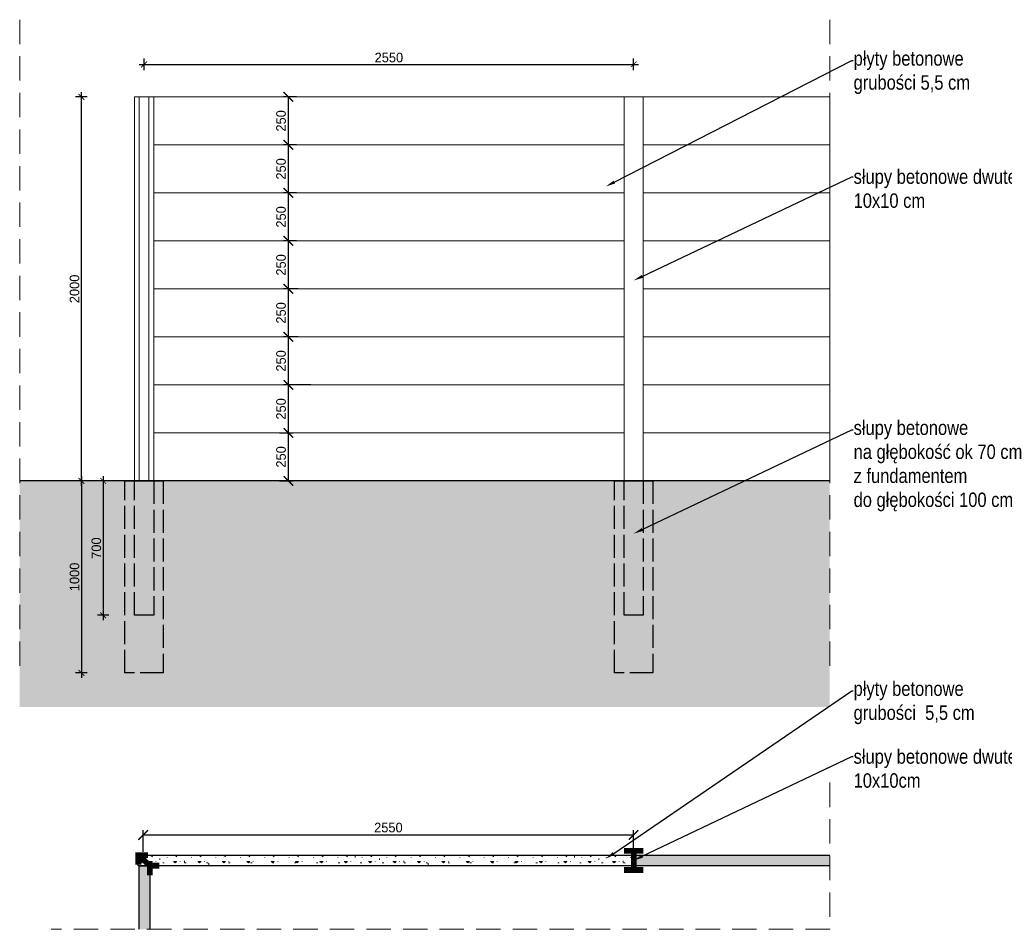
# Model space of a CAD drawing. Header units: millimetres. Extents: x 51486 to 54025, y 11846 to 12320.
# Tile 2 of 2: x 51953 to 52466, y 11846 to 12320. Entities that reach past the tile are written whole.
import ezdxf
from ezdxf import colors
from ezdxf.entities.mleader import LeaderData, LeaderLine
from ezdxf.math import Vec2, Vec3

# ---------------------------------------------------------------- set-up
doc = ezdxf.new("R2010")
doc.units = ezdxf.units.MM
doc.linetypes.add('DASHED', pattern=[19.05, 12.7, -6.35])
doc.linetypes.add('GCAD_ISO02W100', pattern=[15, 12, -3])
for name, color, linetype, lineweight in [('__MGB_JT_opisy', 7, 'Continuous', 20), ('__MGB_JT_przekrojowa', 7, 'Continuous', 30), ('__MGB_JT_widokowa', 7, 'Continuous', 20), ('WARSTWY', 7, 'Continuous', 0), ('Wymiar', 7, 'Continuous', 0)]:
    doc.layers.add(name, color=color, linetype=linetype, lineweight=lineweight)
doc.layers.add('__MGB_JT_przerywana', color=7, linetype='GCAD_ISO02W100')
doc.styles.add('TOM_skala 50', font='txt', dxfattribs={"height": 5})
doc.dimstyles.new('Opisowy', dxfattribs={"dimscale": 0, "dimtxt": 2.5, "dimasz": 2.5, "dimexe": 1.25, "dimexo": 0.625, "dimtad": 1, "dimlfac": 10, "dimtxsty": 'Standard', "dimblk": 'ARCHTICK', "dimcen": 2.5, "dimadec": 0, "dimazin": 0, "dimtfac": 1, "dimtmove": 0, "dimatfit": 3, "dimfxl": 1, "dimarcsym": 0})
doc.dimstyles.new('TOM_Skala 50', dxfattribs={"dimtxt": 5, "dimasz": 3, "dimexe": 3, "dimexo": 3, "dimgap": 1, "dimtad": 1, "dimdec": 0, "dimlfac": 10, "dimrnd": 0.5, "dimtxsty": 'TOM_skala 50', "dimblk": 'ARCHTICK', "dimcen": 0.09, "dimdle": 2.5, "dimadec": 0, "dimazin": 0, "dimtfac": 1, "dimtdec": 0, "dimtix": 1, "dimtofl": 0, "dimtmove": 1, "dimatfit": 3, "dimfxl": 3, "dimfxlon": 1, "dimtolj": 1, "dimtzin": 0, "dimarcsym": 0})

# ---------------------------------------------------------------- blocks, each defined once
blk = doc.blocks.new('_ArchTick')
at = {"color": 0, "linetype": 'ByBlock', "const_width": 0.15}
blk.add_lwpolyline([(-0.5, -0.5), (0.5, 0.5)], dxfattribs=at)
blk = doc.blocks.new('*D4449')
at = {"layer": '__MGB_JT_opisy', "color": 0, "lineweight": -2}
for p, q in [((52015.6, 12296.78), (52275.54, 12296.78)), ((52018.1, 12293.78), (52018.1, 12299.78)), ((52273.04, 12293.78), (52273.04, 12299.78))]:
    blk.add_line(p, q, dxfattribs=at)
at = {"layer": 'Defpoints', "color": 0}
for p in [(52273.04, 12296.78), (52018.1, 12279.85), (52273.04, 12279.85)]:
    blk.add_point(p, dxfattribs=at)
at = {"layer": '__MGB_JT_opisy', "color": 0, "linetype": 'ByBlock', "lineweight": -2, "xscale": 3, "yscale": 3, "zscale": 3, "rotation": 180}
blk.add_blockref('_ArchTick', (52018.1, 12296.78), dxfattribs=at)
at = {"layer": '__MGB_JT_opisy', "color": 0, "linetype": 'ByBlock', "lineweight": -2, "xscale": 3, "yscale": 3, "zscale": 3}
blk.add_blockref('_ArchTick', (52273.04, 12296.78), dxfattribs=at)
at = {"layer": '__MGB_JT_opisy', "color": 0, "insert": (52145.57, 12300.33), "char_height": 5, "attachment_point": 5, "style": 'TOM_skala 50'}
blk.add_mtext('\\A1;2550', dxfattribs=at)
blk = doc.blocks.new('*D4452')
at = {"layer": '__MGB_JT_opisy', "color": 0, "lineweight": -2}
for p, q in [((51985.42, 12077.35), (51985.42, 12282.35)), ((51988.42, 12279.85), (51982.42, 12279.85)), ((51988.42, 12079.85), (51982.42, 12079.85))]:
    blk.add_line(p, q, dxfattribs=at)
at = {"layer": 'Defpoints', "color": 0}
for p in [(51985.42, 12279.85), (52047.87, 12279.85), (52062, 12079.85)]:
    blk.add_point(p, dxfattribs=at)
at = {"layer": '__MGB_JT_opisy', "color": 0, "linetype": 'ByBlock', "lineweight": -2, "xscale": 3, "yscale": 3, "zscale": 3}
for p, rotation in [((51985.42, 12279.85), 90), ((51985.42, 12079.85), 270)]:
    blk.add_blockref('_ArchTick', p, dxfattribs=dict(at, rotation=rotation))
at = {"layer": '__MGB_JT_opisy', "color": 0, "insert": (51981.87, 12179.85), "char_height": 5, "attachment_point": 5, "rotation": 90, "style": 'TOM_skala 50'}
blk.add_mtext('\\A1;2000', dxfattribs=at)
blk = doc.blocks.new('*D4511')
at = {"layer": 'Defpoints', "color": 0}
for p in [(52087.38, 12104.85), (52093.22, 12104.85), (52087.38, 12079.85)]:
    blk.add_point(p, dxfattribs=at)
at = {"layer": 'WARSTWY', "color": 0, "lineweight": -2}
for p, q in [((52088.63, 12104.85), (52095.72, 12104.85)), ((52093.22, 12079.85), (52093.22, 12104.85)), ((52088.63, 12079.85), (52095.72, 12079.85))]:
    blk.add_line(p, q, dxfattribs=at)
at = {"layer": 'WARSTWY', "color": 0, "linetype": 'ByBlock', "lineweight": -2, "xscale": 5, "yscale": 5, "zscale": 5}
for p, rotation in [((52093.22, 12104.85), 90), ((52093.22, 12079.85), 270)]:
    blk.add_blockref('_ArchTick', p, dxfattribs=dict(at, rotation=rotation))
at = {"layer": 'WARSTWY', "color": 0, "insert": (52089.42, 12092.35), "char_height": 5, "attachment_point": 5, "rotation": 90}
blk.add_mtext('250', dxfattribs=at)
blk = doc.blocks.new('*D4509')
at = {"layer": 'Defpoints', "color": 0}
for p in [(52093.22, 12129.85), (52106.09, 12129.85), (52087.38, 12104.85)]:
    blk.add_point(p, dxfattribs=at)
at = {"layer": 'WARSTWY', "color": 0, "lineweight": -2}
for p, q in [((52104.84, 12129.85), (52090.72, 12129.85)), ((52093.22, 12104.85), (52093.22, 12129.85)), ((52088.63, 12104.85), (52095.72, 12104.85))]:
    blk.add_line(p, q, dxfattribs=at)
at = {"layer": 'WARSTWY', "color": 0, "linetype": 'ByBlock', "lineweight": -2, "xscale": 5, "yscale": 5, "zscale": 5}
for p, rotation in [((52093.22, 12129.85), 90), ((52093.22, 12104.85), 270)]:
    blk.add_blockref('_ArchTick', p, dxfattribs=dict(at, rotation=rotation))
at = {"layer": 'WARSTWY', "color": 0, "insert": (52089.42, 12117.35), "char_height": 5, "attachment_point": 5, "rotation": 90}
blk.add_mtext('250', dxfattribs=at)
blk = doc.blocks.new('*D4510')
at = {"layer": 'Defpoints', "color": 0}
for p in [(52093.22, 12154.85), (52099.64, 12154.85), (52106.09, 12129.85)]:
    blk.add_point(p, dxfattribs=at)
at = {"layer": 'WARSTWY', "color": 0, "lineweight": -2}
for p, q in [((52098.39, 12154.85), (52090.72, 12154.85)), ((52093.22, 12129.85), (52093.22, 12154.85)), ((52104.84, 12129.85), (52090.72, 12129.85))]:
    blk.add_line(p, q, dxfattribs=at)
at = {"layer": 'WARSTWY', "color": 0, "linetype": 'ByBlock', "lineweight": -2, "xscale": 5, "yscale": 5, "zscale": 5}
for p, rotation in [((52093.22, 12154.85), 90), ((52093.22, 12129.85), 270)]:
    blk.add_blockref('_ArchTick', p, dxfattribs=dict(at, rotation=rotation))
at = {"layer": 'WARSTWY', "color": 0, "insert": (52089.42, 12142.35), "char_height": 5, "attachment_point": 5, "rotation": 90}
blk.add_mtext('250', dxfattribs=at)
blk = doc.blocks.new('*D4508')
at = {"layer": 'Defpoints', "color": 0}
for p in [(52093.22, 12179.85), (52099.64, 12179.85), (52099.64, 12154.85)]:
    blk.add_point(p, dxfattribs=at)
at = {"layer": 'WARSTWY', "color": 0, "lineweight": -2}
for p, q in [((52098.39, 12179.85), (52090.72, 12179.85)), ((52093.22, 12154.85), (52093.22, 12179.85)), ((52098.39, 12154.85), (52090.72, 12154.85))]:
    blk.add_line(p, q, dxfattribs=at)
at = {"layer": 'WARSTWY', "color": 0, "linetype": 'ByBlock', "lineweight": -2, "xscale": 5, "yscale": 5, "zscale": 5}
for p, rotation in [((52093.22, 12179.85), 90), ((52093.22, 12154.85), 270)]:
    blk.add_blockref('_ArchTick', p, dxfattribs=dict(at, rotation=rotation))
at = {"layer": 'WARSTWY', "color": 0, "insert": (52089.42, 12167.35), "char_height": 5, "attachment_point": 5, "rotation": 90}
blk.add_mtext('250', dxfattribs=at)
blk = doc.blocks.new('*D4527')
at = {"layer": 'Defpoints', "color": 0}
for p in [(52273.04, 11895.47), (52017.59, 11885.47), (52273.04, 11885.47)]:
    blk.add_point(p, dxfattribs=at)
at = {"layer": 'WARSTWY', "color": 0, "lineweight": -2}
for p, q in [((52017.59, 11886.72), (52017.59, 11897.97)), ((52273.04, 11886.72), (52273.04, 11897.97)), ((52017.59, 11895.47), (52273.04, 11895.47))]:
    blk.add_line(p, q, dxfattribs=at)
at = {"layer": 'WARSTWY', "color": 0, "linetype": 'ByBlock', "lineweight": -2, "xscale": 5, "yscale": 5, "zscale": 5, "rotation": 180}
blk.add_blockref('_ArchTick', (52017.59, 11895.47), dxfattribs=at)
at = {"layer": 'WARSTWY', "color": 0, "linetype": 'ByBlock', "lineweight": -2, "xscale": 5, "yscale": 5, "zscale": 5}
blk.add_blockref('_ArchTick', (52273.04, 11895.47), dxfattribs=at)
at = {"layer": 'WARSTWY', "color": 0, "insert": (52145.31, 11899.28), "char_height": 5, "attachment_point": 5}
blk.add_mtext('2550', dxfattribs=at)
blk = doc.blocks.new('*D4520')
at = {"layer": 'Defpoints', "color": 0}
for p in [(52093.22, 12204.85), (52098.7, 12204.85), (52097.92, 12179.85)]:
    blk.add_point(p, dxfattribs=at)
at = {"layer": 'WARSTWY', "color": 0, "lineweight": -2}
for p, q in [((52097.45, 12204.85), (52090.72, 12204.85)), ((52093.22, 12179.85), (52093.22, 12204.85)), ((52096.67, 12179.85), (52090.72, 12179.85))]:
    blk.add_line(p, q, dxfattribs=at)
at = {"layer": 'WARSTWY', "color": 0, "linetype": 'ByBlock', "lineweight": -2, "xscale": 5, "yscale": 5, "zscale": 5}
for p, rotation in [((52093.22, 12204.85), 90), ((52093.22, 12179.85), 270)]:
    blk.add_blockref('_ArchTick', p, dxfattribs=dict(at, rotation=rotation))
at = {"layer": 'WARSTWY', "color": 0, "insert": (52089.42, 12192.35), "char_height": 5, "attachment_point": 5, "rotation": 90}
blk.add_mtext('250', dxfattribs=at)
blk = doc.blocks.new('*D4521')
at = {"layer": 'Defpoints', "color": 0}
for p in [(52093.22, 12229.85), (52098.7, 12229.85), (52097.92, 12204.85)]:
    blk.add_point(p, dxfattribs=at)
at = {"layer": 'WARSTWY', "color": 0, "lineweight": -2}
for p, q in [((52097.45, 12229.85), (52090.72, 12229.85)), ((52093.22, 12204.85), (52093.22, 12229.85)), ((52096.67, 12204.85), (52090.72, 12204.85))]:
    blk.add_line(p, q, dxfattribs=at)
at = {"layer": 'WARSTWY', "color": 0, "linetype": 'ByBlock', "lineweight": -2, "xscale": 5, "yscale": 5, "zscale": 5}
for p, rotation in [((52093.22, 12229.85), 90), ((52093.22, 12204.85), 270)]:
    blk.add_blockref('_ArchTick', p, dxfattribs=dict(at, rotation=rotation))
at = {"layer": 'WARSTWY', "color": 0, "insert": (52089.42, 12217.35), "char_height": 5, "attachment_point": 5, "rotation": 90}
blk.add_mtext('250', dxfattribs=at)
blk = doc.blocks.new('*D4522')
at = {"layer": 'Defpoints', "color": 0}
for p in [(52093.22, 12254.85), (52098.7, 12254.85), (52097.92, 12229.85)]:
    blk.add_point(p, dxfattribs=at)
at = {"layer": 'WARSTWY', "color": 0, "lineweight": -2}
for p, q in [((52097.45, 12254.85), (52090.72, 12254.85)), ((52093.22, 12229.85), (52093.22, 12254.85)), ((52096.67, 12229.85), (52090.72, 12229.85))]:
    blk.add_line(p, q, dxfattribs=at)
at = {"layer": 'WARSTWY', "color": 0, "linetype": 'ByBlock', "lineweight": -2, "xscale": 5, "yscale": 5, "zscale": 5}
for p, rotation in [((52093.22, 12254.85), 90), ((52093.22, 12229.85), 270)]:
    blk.add_blockref('_ArchTick', p, dxfattribs=dict(at, rotation=rotation))
at = {"layer": 'WARSTWY', "color": 0, "insert": (52089.42, 12242.35), "char_height": 5, "attachment_point": 5, "rotation": 90}
blk.add_mtext('250', dxfattribs=at)
blk = doc.blocks.new('*D4523')
at = {"layer": 'Defpoints', "color": 0}
for p in [(52093.22, 12279.85), (52098.7, 12279.85), (52097.92, 12254.85)]:
    blk.add_point(p, dxfattribs=at)
at = {"layer": 'WARSTWY', "color": 0, "lineweight": -2}
for p, q in [((52097.45, 12279.85), (52090.72, 12279.85)), ((52093.22, 12254.85), (52093.22, 12279.85)), ((52096.67, 12254.85), (52090.72, 12254.85))]:
    blk.add_line(p, q, dxfattribs=at)
at = {"layer": 'WARSTWY', "color": 0, "linetype": 'ByBlock', "lineweight": -2, "xscale": 5, "yscale": 5, "zscale": 5}
for p, rotation in [((52093.22, 12279.85), 90), ((52093.22, 12254.85), 270)]:
    blk.add_blockref('_ArchTick', p, dxfattribs=dict(at, rotation=rotation))
at = {"layer": 'WARSTWY', "color": 0, "insert": (52089.42, 12267.35), "char_height": 5, "attachment_point": 5, "rotation": 90}
blk.add_mtext('250', dxfattribs=at)
blk = doc.blocks.new('*D4529')
at = {"layer": '__MGB_JT_opisy', "color": 0, "lineweight": -2}
for p, q in [((51985.42, 12082.35), (51985.42, 11977.35)), ((51988.42, 12079.85), (51982.42, 12079.85)), ((51988.42, 11979.85), (51982.42, 11979.85))]:
    blk.add_line(p, q, dxfattribs=at)
at = {"layer": 'Defpoints', "color": 0}
for p in [(52013.1, 12079.85), (51985.42, 11979.85), (52013.1, 11979.85)]:
    blk.add_point(p, dxfattribs=at)
at = {"layer": '__MGB_JT_opisy', "color": 0, "linetype": 'ByBlock', "lineweight": -2, "xscale": 3, "yscale": 3, "zscale": 3}
for p, rotation in [((51985.42, 12079.85), 90), ((51985.42, 11979.85), 270)]:
    blk.add_blockref('_ArchTick', p, dxfattribs=dict(at, rotation=rotation))
at = {"layer": '__MGB_JT_opisy', "color": 0, "insert": (51981.87, 12029.85), "char_height": 5, "attachment_point": 5, "rotation": 90, "style": 'TOM_skala 50'}
blk.add_mtext('\\A1;1000', dxfattribs=at)
blk = doc.blocks.new('*D4530')
at = {"layer": '__MGB_JT_opisy', "color": 0, "lineweight": -2}
for p, q in [((51996.79, 12082.35), (51996.79, 12007.35)), ((51999.79, 12079.85), (51993.79, 12079.85)), ((51999.79, 12009.85), (51993.79, 12009.85))]:
    blk.add_line(p, q, dxfattribs=at)
at = {"layer": 'Defpoints', "color": 0}
for p in [(52013.1, 12079.85), (51996.79, 12009.85), (52013.1, 12009.85)]:
    blk.add_point(p, dxfattribs=at)
at = {"layer": '__MGB_JT_opisy', "color": 0, "linetype": 'ByBlock', "lineweight": -2, "xscale": 3, "yscale": 3, "zscale": 3}
for p, rotation in [((51996.79, 12079.85), 90), ((51996.79, 12009.85), 270)]:
    blk.add_blockref('_ArchTick', p, dxfattribs=dict(at, rotation=rotation))
at = {"layer": '__MGB_JT_opisy', "color": 0, "insert": (51993.24, 12044.85), "char_height": 5, "attachment_point": 5, "rotation": 90, "style": 'TOM_skala 50'}
blk.add_mtext('\\A1;700', dxfattribs=at)

msp = doc.modelspace()

# ---------------------------------------------------------------- hatches: boundary and pattern name
at = {"layer": '__MGB_JT_widokowa', "transparency": 33554687}
h = msp.add_hatch(dxfattribs=at)
h.set_pattern_fill('EARTH', color=253, scale=30, angle=45)
h.set_pattern_definition([(45, (-958021.299, -65330.772), (8e-16, 10.60660172), [7.5, -7.5]), (45, (-958023.2875, -65328.783), (8e-16, 10.60660172), [7.5, -7.5]), (45, (-958025.276, -65326.7945), (8e-16, 10.60660172), [7.5, -7.5]), (135, (-958025.276, -65325.469), (-10.60660172, 8e-16), [7.5, -7.5]), (135, (-958023.2875, -65323.48), (-10.60660172, 8e-16), [7.5, -7.5]), (135, (-958021.299, -65321.491), (-10.60660172, 8e-16), [7.5, -7.5])])
h.paths.add_polyline_path([(52375.1854, 12079.8513), (51953.3045, 12079.8513), (51953.3045, 11962.0587), (52375.1854, 11962.0587)])
at = {"layer": 'WARSTWY', "transparency": 33554687}
h = msp.add_hatch(dxfattribs=at)
h.set_pattern_fill('CONCRE', color=256, scale=0.5)
h.set_pattern_definition([(0, (0, 0), (12.7, 12.7), [1.5875, -11.1125]), (90, (0, 0), (-12.7, 12.7), [1.5875, -11.1125]), (135, (1.5875, 0), (-12.6999998, 2e-15), [2.245064, -15.7154486]), (0, (1.5, 7.144), (12.7, 12.7), [1.5875, -11.1125]), (45, (2.381, 6.35), (2e-15, 12.6999998), [1.1225315, -16.83798]), (135, (2.381, 6.35), (-12.6999998, 2e-15), [1.1225315, -16.83798]), (0, (6.35, 10.319), (12.7, 12.7), [2.245064, -10.454936]), (45, (6.35, 10.319), (2e-15, 12.6999998), [1.5875, -16.3730127]), (135, (8.595, 10.319), (-12.6999998, 2e-15), [1.5875, -16.3730127]), (90, (8.731, 3.175), (-12.7, 12.7), [1.5875, -11.1125]), (45, (8.731, 3.175), (2e-15, 12.6999998), [1.1225315, -16.83798]), (135, (9.525, 3.969), (-12.6999998, 2e-15), [1.1225315, -16.83798]), (0, (1.587, 3.175), (12.7, 12.7), [0.79375, -10.63625]), (0, (11.113, 6.35), (12.7, 12.7), [0.79375, -10.63625]), (90, (7.144, 7.938), (-12.7, 12.7), [0.79375, -10.63625]), (135, (8.731, 0.794), (-12.6999998, 2e-15), [1.1225315, -16.83798]), (135, (3.175, 9.525), (-12.6999998, 2e-15), [1.1225315, -16.83798]), (45, (5.953, 4.167), (2e-15, 12.6999998), [1.1225315, -16.83798]), (90, (4.366, 1.587), (-12.7, 12.7), [0.1984375, -12.5015625]), (90, (4.961, 6.945), (-12.7, 12.7), [0.1984375, -12.5015625]), (90, (10.914, 9.128), (-12.7, 12.7), [0.1984375, -12.5015625]), (90, (11.113, 2.381), (-12.7, 12.7), [0.1984375, -12.5015625])])
h.paths.add_polyline_path([(52015.5966, 11879.4662), (52021.0966, 11879.4662), (52273.0371, 11879.4662), (52273.0765, 11884.9662), (52015.0869, 11884.9662), (52015.0869, 11879.4662)])
h = msp.add_hatch(dxfattribs=at)
h.set_pattern_fill('CONCRE', color=256, scale=0.5)
h.set_pattern_definition([(0, (0, 0), (12.7, 12.7), [1.5875, -11.1125]), (90, (0, 0), (-12.7, 12.7), [1.5875, -11.1125]), (135, (1.5875, 0), (-12.6999998, 4e-15), [2.245064, -15.7154486]), (0, (1.5, 7.144), (12.7, 12.7), [1.5875, -11.1125]), (45, (2.381, 6.35), (4e-15, 12.6999998), [1.1225315, -16.83798]), (135, (2.381, 6.35), (-12.6999998, 4e-15), [1.1225315, -16.83798]), (0, (6.35, 10.319), (12.7, 12.7), [2.245064, -10.454936]), (45, (6.35, 10.319), (4e-15, 12.6999998), [1.5875, -16.3730127]), (135, (8.595, 10.319), (-12.6999998, 4e-15), [1.5875, -16.3730127]), (90, (8.731, 3.175), (-12.7, 12.7), [1.5875, -11.1125]), (45, (8.731, 3.175), (4e-15, 12.6999998), [1.1225315, -16.83798]), (135, (9.525, 3.969), (-12.6999998, 4e-15), [1.1225315, -16.83798]), (0, (1.587, 3.175), (12.7, 12.7), [0.79375, -10.63625]), (0, (11.113, 6.35), (12.7, 12.7), [0.79375, -10.63625]), (90, (7.144, 7.938), (-12.7, 12.7), [0.79375, -10.63625]), (135, (8.731, 0.794), (-12.6999998, 4e-15), [1.1225315, -16.83798]), (135, (3.175, 9.525), (-12.6999998, 4e-15), [1.1225315, -16.83798]), (45, (5.953, 4.167), (4e-15, 12.6999998), [1.1225315, -16.83798]), (90, (4.366, 1.587), (-12.7, 12.7), [0.1984375, -12.5015625]), (90, (4.961, 6.945), (-12.7, 12.7), [0.1984375, -12.5015625]), (90, (10.914, 9.128), (-12.7, 12.7), [0.1984375, -12.5015625]), (90, (11.113, 2.381), (-12.7, 12.7), [0.1984375, -12.5015625])])
h.paths.add_polyline_path([(52375.1854, 11879.4662), (52375.1854, 11884.9662), (52278.8162, 11884.9662), (52273.0765, 11884.9662), (52273.0371, 11879.4662)])
h.paths.add_polyline_path([(52015.5966, 11846.323), (52021.0966, 11846.323), (52021.0966, 11879.4662), (52015.5966, 11879.4662)])

# ---------------------------------------------------------------- linework, layer by layer
at = {"layer": '__MGB_JT_przekrojowa'}
for points in [[(52375.1854, 12079.8513), (51953.3045, 12079.8513)], [(52015.0869, 11884.9662), (52273.0765, 11884.9662), (52273.0765, 11879.4662), (52015.0869, 11879.4662), (52015.0869, 11884.9662)], [(52273.0371, 11884.9662), (52375.1854, 11884.9662)], [(52375.1854, 11879.4662), (52273.0371, 11879.4662), (52273.0371, 11884.9662)], [(52015.5966, 11846.323), (52015.5966, 11879.4662), (52021.0966, 11879.4662)], [(52021.0966, 11879.4662), (52021.0966, 11846.323)]]:
    msp.add_lwpolyline(points, dxfattribs=at)
at = {"layer": '__MGB_JT_przerywana'}
for points in [[(52008.0966, 12079.8513), (52028.0966, 12079.8513), (52028.0966, 11979.8513), (52008.0966, 11979.8513), (52008.0966, 12079.8513)], [(52013.0966, 12079.8513), (52023.0966, 12079.8513), (52023.0966, 12009.8513), (52013.0966, 12009.8513), (52013.0966, 12079.8513)], [(52263.0371, 12079.8513), (52283.0371, 12079.8513), (52283.0371, 11979.8513), (52263.0371, 11979.8513), (52263.0371, 12079.8513)], [(52268.0371, 12079.8513), (52278.0371, 12079.8513), (52278.0371, 12009.8513), (52268.0371, 12009.8513), (52268.0371, 12079.8513)]]:
    msp.add_lwpolyline(points, dxfattribs=at)
at = {"layer": '__MGB_JT_widokowa'}
for points in [[(52013.0966, 12079.8513), (52013.0966, 12279.8513), (52023.0966, 12279.8513), (52023.0966, 12079.8513), (52013.0966, 12079.8513)], [(52020.5966, 12079.8513), (52020.5966, 12279.8513), (52015.5966, 12279.8513), (52015.5966, 12079.8513), (52020.5966, 12079.8513)], [(52268.0371, 12079.8513), (52268.0371, 12279.8513), (52278.0371, 12279.8513), (52278.0371, 12079.8513), (52268.0371, 12079.8513)], [(52270.5371, 12079.8513), (52028.0966, 12079.8513)], [(52028.0966, 12079.8513), (52270.5371, 12079.8513)]]:
    msp.add_lwpolyline(points, dxfattribs=at)
at = {"layer": '__MGB_JT_widokowa', "color": 252}
for points in [[(52270.5371, 12279.8513), (52023.0966, 12279.8513), (52023.0966, 12254.8513), (52268.0371, 12254.8513), (52268.0371, 12279.8513)], [(52375.1854, 12279.8513), (52278.0371, 12279.8513), (52278.0371, 12254.8513), (52375.1854, 12254.8513), (52375.1854, 12279.8513)], [(52268.0371, 12254.8513), (52023.0966, 12254.8513), (52023.0966, 12229.8513), (52268.0371, 12229.8513), (52268.0371, 12254.8513)], [(52375.1854, 12254.8513), (52278.0371, 12254.8513), (52278.0371, 12229.8513), (52375.1854, 12229.8513), (52375.1854, 12254.8513)], [(52268.0371, 12229.8513), (52023.0966, 12229.8513), (52023.0966, 12204.8513), (52268.0371, 12204.8513), (52268.0371, 12229.8513)], [(52375.1854, 12229.8513), (52278.0371, 12229.8513), (52278.0371, 12204.8513), (52375.1854, 12204.8513), (52375.1854, 12229.8513)], [(52268.0371, 12204.8513), (52023.0966, 12204.8513), (52023.0966, 12179.8513), (52268.0371, 12179.8513), (52268.0371, 12204.8513)], [(52375.1854, 12204.8513), (52278.0371, 12204.8513), (52278.0371, 12179.8513), (52375.1854, 12179.8513), (52375.1854, 12204.8513)], [(52268.0371, 12179.8513), (52023.0966, 12179.8513), (52023.0966, 12154.8513), (52268.0371, 12154.8513), (52268.0371, 12179.8513)], [(52375.1854, 12179.8513), (52278.0371, 12179.8513), (52278.0371, 12154.8513), (52375.1854, 12154.8513), (52375.1854, 12179.8513)], [(52268.0371, 12154.8513), (52023.0966, 12154.8513), (52023.0966, 12129.8513), (52268.0371, 12129.8513), (52268.0371, 12154.8513)], [(52375.1854, 12154.8513), (52278.0371, 12154.8513), (52278.0371, 12129.8513), (52375.1854, 12129.8513), (52375.1854, 12154.8513)], [(52268.0371, 12129.8513), (52023.0966, 12129.8513), (52023.0966, 12104.8513), (52268.0371, 12104.8513), (52268.0371, 12129.8513)], [(52375.1854, 12129.8513), (52278.0371, 12129.8513), (52278.0371, 12104.8513), (52375.1854, 12104.8513), (52375.1854, 12129.8513)], [(52268.0371, 12104.8513), (52023.0966, 12104.8513), (52023.0966, 12079.8513), (52268.0371, 12079.8513), (52268.0371, 12104.8513)], [(52375.1854, 12104.8513), (52278.0371, 12104.8513), (52278.0371, 12079.8513), (52375.1854, 12079.8513), (52375.1854, 12104.8513)]]:
    msp.add_lwpolyline(points, dxfattribs=at)
at = {"layer": 'WARSTWY'}
msp.add_lwpolyline([(52275.5371, 12279.8513), (52270.5371, 12279.8513)], dxfattribs=at)
at = {"layer": 'WARSTWY', "const_width": 3}
for points in [[(52013.5834, 11884.9662), (52020.0869, 11884.9662)], [(52015.0869, 11884.9662), (52021.0966, 11879.4662), (52021.0966, 11874.4662)], [(52015.0869, 11884.9662), (52015.0869, 11879.9662)], [(52268.0765, 11887.2162), (52278.0765, 11887.2162)], [(52273.0765, 11887.2162), (52273.0765, 11877.2162)], [(52021.0966, 11879.4662), (52026.0966, 11879.4662)], [(52268.0765, 11877.2162), (52278.0765, 11877.2162)]]:
    msp.add_lwpolyline(points, dxfattribs=at)
at = {"layer": 'Wymiar', "color": 0, "linetype": 'DASHED'}
for points in [[(51953.3045, 12320.0594), (51953.3045, 11980.7515)], [(52375.1854, 12320.0594), (52375.1854, 11980.7515)], [(52375.1854, 12320.0594), (52375.1854, 11980.7515)], [(52375.1854, 11922.6971), (52375.1854, 11846.323)], [(52375.1854, 11846.323), (51969.7669, 11846.323)]]:
    msp.add_lwpolyline(points, dxfattribs=at)

# ---------------------------------------------------------------- dimensions: what is measured, and where the dimension line sits
at = {"layer": '__MGB_JT_opisy'}
dim = msp.add_linear_dim(base=(52273.0371, 12296.782), p1=(52018.0966, 12279.8513), p2=(52273.0371, 12279.8513), dimstyle='TOM_Skala 50', override={"dimscale": 1, "dimtxsty": 'TOM_skala 50'}, dxfattribs=at)
dim.commit()
dim.dimension.update_dxf_attribs({"geometry": '*D4449', "text_midpoint": (52145.5669, 12300.3348)})
for base, p1, p2, override, picture, middle in [((51985.4189, 12279.8513), (52061.9952, 12079.8513), (52047.8748, 12279.8513), {"dimscale": 1, "dimtxsty": 'TOM_skala 50'}, '*D4452', (51981.866, 12179.8513)), ((51985.4189, 11979.8513), (52013.0966, 12079.8513), (52013.0966, 11979.8513), {"dimtxsty": 'TOM_skala 50'}, '*D4529', (51981.866, 12029.8513)), ((51996.7943, 12009.8513), (52013.0966, 12079.8513), (52013.0966, 12009.8513), {"dimtxsty": 'TOM_skala 50'}, '*D4530', (51993.2414, 12044.8513))]:
    dim = msp.add_linear_dim(base=base, p1=p1, p2=p2, angle=90, dimstyle='TOM_Skala 50', override=override, dxfattribs=at)
    dim.commit()
    dim.dimension.update_dxf_attribs({"geometry": picture, "text_midpoint": middle})
at = {"layer": 'WARSTWY'}
for base, p1, p2, override, picture, middle in [((52093.2229, 12279.8513), (52097.9229, 12254.8513), (52098.7041, 12279.8513), {"dimscale": 2, "dimtmove": 1}, '*D4523', (52089.42, 12267.3513)), ((52093.2229, 12254.8513), (52097.9229, 12229.8513), (52098.7041, 12254.8513), {"dimscale": 2, "dimtmove": 1}, '*D4522', (52089.42, 12242.3513)), ((52093.2229, 12229.8513), (52097.9229, 12204.8513), (52098.7041, 12229.8513), {"dimscale": 2, "dimtmove": 1}, '*D4521', (52089.42, 12217.3513)), ((52093.2229, 12204.8513), (52097.9229, 12179.8513), (52098.7041, 12204.8513), {"dimscale": 2, "dimtmove": 1}, '*D4520', (52089.42, 12192.3513)), ((52093.2229, 12179.8513), (52099.6416, 12154.8513), (52099.6416, 12179.8513), {"dimscale": 2, "dimtmove": 1}, '*D4508', (52089.42, 12167.3513)), ((52093.2229, 12154.8513), (52106.0875, 12129.8513), (52099.6416, 12154.8513), {"dimscale": 2, "dimtmove": 1}, '*D4510', (52089.42, 12142.3513)), ((52093.2229, 12129.8513), (52087.3762, 12104.8513), (52106.0875, 12129.8513), {"dimscale": 2, "dimtmove": 1}, '*D4509', (52089.42, 12117.3513)), ((52093.2229, 12104.8513), (52087.3762, 12079.8513), (52087.3762, 12104.8513), {"dimscale": 2}, '*D4511', (52089.42, 12092.3513))]:
    dim = msp.add_linear_dim(base=base, p1=p1, p2=p2, angle=90, dimstyle='Opisowy', override=override, dxfattribs=at)
    dim.commit()
    dim.dimension.update_dxf_attribs({"geometry": picture, "text_midpoint": middle})
dim = msp.add_linear_dim(base=(52273.0371, 11895.4733), p1=(52017.5869, 11885.4677), p2=(52273.0371, 11885.4677), text='2550', dimstyle='Opisowy', override={"dimscale": 2, "dimtxsty": 'Standard'}, dxfattribs=at)
dim.commit()
dim.dimension.update_dxf_attribs({"geometry": '*D4527', "text_midpoint": (52145.312, 11899.2761)})

# ---------------------------------------------------------------- leaders
at = {"layer": '__MGB_JT_opisy'}
ml = msp.add_multileader_mtext('Standard', dxfattribs=at)
ml.set_content('{\\fArial Narrow|b0|i0|c238|p34;\\H1.5x;płyty betonowe \\Pgrubości 5,5 cm  }')
ml.set_leader_properties()
ml.build(insert=Vec2(0, 0))
ml.multileader.update_dxf_attribs({"dogleg_length": 0.8, "arrow_head_size": 5})
ctx = ml.context
ctx.base_point, ctx.char_height, ctx.arrow_head_size, ctx.landing_gap_size, ctx.plane_origin = Vec3(52387.3871, 12298.7716), 5, 5, 0.2, Vec3(55164.3304, 12586.5016)
ctx.text_align_type = 2
notes = []
notes.append((ctx, [(0, (1, 1, 0), (52386.5871, 12298.7716), (1, 0), 0.8, [(0, [(52258.516, 12233.1892)], 0, [])])]))
ctx.mtext.insert, ctx.mtext.flow_direction = Vec3(52387.5871, 12303.6241), 5
ml = msp.add_multileader_mtext('Standard', dxfattribs=at)
ml.set_content('{\\fArial Narrow|b0|i0|c238|p34;\\H1.5x;słupy betonowe dwuteowe\\P10x10 cm }')
ml.set_leader_properties()
ml.build(insert=Vec2(0, 0))
ml.multileader.update_dxf_attribs({"dogleg_length": 0.8, "arrow_head_size": 5})
ctx = ml.context
ctx.base_point, ctx.char_height, ctx.arrow_head_size, ctx.landing_gap_size, ctx.plane_origin = Vec3(52387.3871, 12238.258), 5, 5, 0.2, Vec3(55164.3304, 12525.988)
ctx.text_align_type = 2
notes.append((ctx, [(0, (1, 1, 0), (52386.5871, 12238.258), (1, 0), 0.8, [(0, [(52273.0371, 12184.2241)], 0, [])])]))
ctx.mtext.insert, ctx.mtext.flow_direction = Vec3(52387.5871, 12242.072), 5
ml = msp.add_multileader_mtext('Standard', dxfattribs=at)
ml.set_content('{\\fArial Narrow|b0|i0|c238|p34;\\H1.5x;słupy betonowe \\Pna głębokość ok 70 cm \\Pz fundamentem \\Pdo głębokości 100 cm}')
ml.set_leader_properties()
ml.build(insert=Vec2(0, 0))
ml.multileader.update_dxf_attribs({"dogleg_length": 0.8, "arrow_head_size": 5})
ctx = ml.context
ctx.base_point, ctx.char_height, ctx.arrow_head_size, ctx.landing_gap_size, ctx.plane_origin = Vec3(52387.3871, 12106.4377), 5, 5, 0.2, Vec3(55164.3304, 12394.1676)
ctx.text_align_type = 2
notes.append((ctx, [(0, (1, 1, 0), (52386.5871, 12106.4377), (1, 0), 0.8, [(0, [(52273.0371, 12052.4037)], 0, [])])]))
ctx.mtext.insert, ctx.mtext.flow_direction = Vec3(52387.5871, 12111.2901), 5
ml = msp.add_multileader_mtext('Standard', dxfattribs=at)
ml.set_content('{\\fArial Narrow|b0|i0|c238|p34;\\H1.5x;płyty betonowe \\Pgrubości  5,5 cm}')
ml.set_leader_properties()
ml.build(insert=Vec2(0, 0))
ml.multileader.update_dxf_attribs({"dogleg_length": 0.8, "arrow_head_size": 5})
ctx = ml.context
ctx.base_point, ctx.char_height, ctx.arrow_head_size, ctx.landing_gap_size, ctx.plane_origin = Vec3(52387.3871, 11970.541), 5, 5, 0.2, Vec3(55164.3304, 12258.271)
ctx.text_align_type = 2
notes.append((ctx, [(0, (1, 1, 0), (52386.5871, 11970.541), (1, 0), 0.8, [(0, [(52258.516, 11883.0648)], 0, [])])]))
ctx.mtext.insert, ctx.mtext.flow_direction = Vec3(52387.5871, 11975.3935), 5
ml = msp.add_multileader_mtext('Standard', dxfattribs=at)
ml.set_content('{\\fArial Narrow|b0|i0|c238|p34;\\H1.5x;słupy betonowe dwuteowe \\P10x10cm }')
ml.set_leader_properties()
ml.build(insert=Vec2(0, 0))
ml.multileader.update_dxf_attribs({"dogleg_length": 0.8, "arrow_head_size": 5})
ctx = ml.context
ctx.base_point, ctx.char_height, ctx.arrow_head_size, ctx.landing_gap_size, ctx.plane_origin = Vec3(52387.3871, 11936.2501), 5, 5, 0.2, Vec3(55164.3304, 12223.9801)
ctx.text_align_type = 2
notes.append((ctx, [(0, (1, 1, 0), (52386.5871, 11936.2501), (1, 0), 0.8, [(0, [(52273.0371, 11882.2162)], 0, [])])]))
ctx.mtext.insert, ctx.mtext.flow_direction = Vec3(52387.5871, 11940.0641), 5
for ctx, leaders in notes:
    for number, flags, end, landing, length, lines in leaders:
        leader = LeaderData()
        leader.index, (leader.has_last_leader_line, leader.has_dogleg_vector, leader.attachment_direction) = number, flags
        leader.last_leader_point, leader.dogleg_vector, leader.dogleg_length = Vec3(end), Vec3(landing), length
        for number, points, colour, breaks in lines:
            line = LeaderLine()
            line.index, line.vertices, line.color, line.breaks = number, Vec3.list(points), colors.encode_raw_color(colour), breaks
            leader.lines.append(line)
        ctx.leaders.append(leader)

doc.saveas('drawing.dxf')
